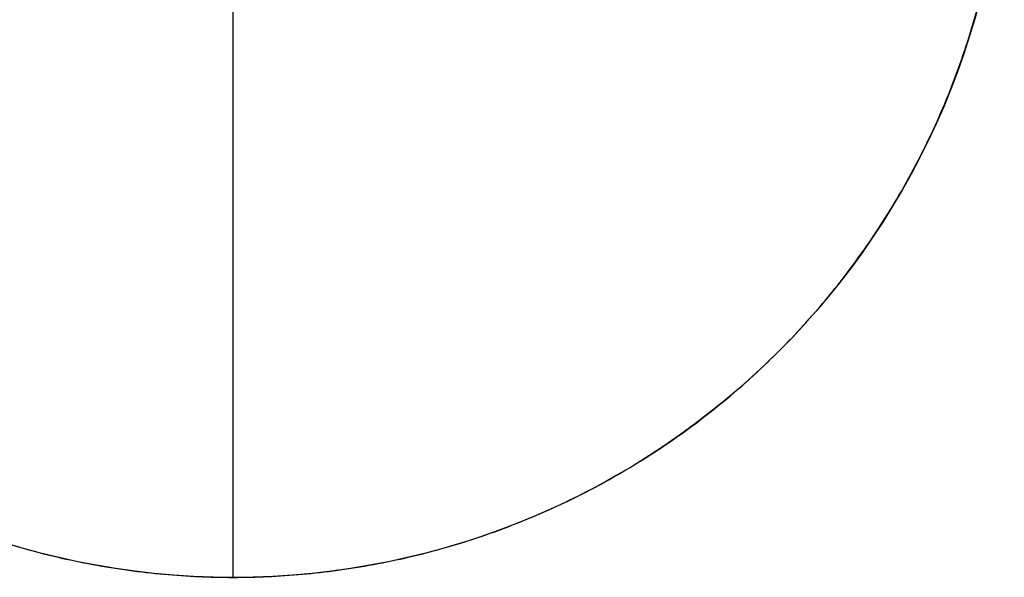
# Model space of a CAD drawing. Header units: millimetres. Extents: x 15 to 1318, y 640 to 671.
# Tile 2 of 256: x 21.79 to 34.24, y 646.41 to 653.46. Entities that reach past the tile are written whole.
import ezdxf

# ---------------------------------------------------------------- set-up
doc = ezdxf.new("R2010")
doc.units = ezdxf.units.MM
doc.layers.add('Layer 01', color=7, linetype='Continuous')

msp = doc.modelspace()

# ---------------------------------------------------------------- linework, layer by layer
at = {"layer": 'Layer 01'}
for p, q in [((24.494, 646.405, 1094.831), (24.494, 665.905, 1094.831)), ((24.494, 646.405, 1092.831), (24.494, 665.905, 1092.831))]:
    msp.add_line(p, q, dxfattribs=at)
msp.add_circle((24.494, 656.155, 1094.831), 9.75, dxfattribs=at)
for points in [[(34.244, 656.155, 1094.831), (34.244, 646.405, 1094.831), (24.494, 646.405, 1094.831), (14.744, 646.405, 1094.831), (14.744, 656.155, 1094.831), (14.744, 665.905, 1094.831), (24.494, 665.905, 1094.831), (34.244, 665.905, 1094.831), (34.244, 656.155, 1094.831)], [(34.244, 656.155, 1092.831), (34.244, 646.405, 1092.831), (24.494, 646.405, 1092.831), (14.744, 646.405, 1092.831), (14.744, 656.155, 1092.831), (14.744, 665.905, 1092.831), (24.494, 665.905, 1092.831), (34.244, 665.905, 1092.831), (34.244, 656.155, 1092.831)], [(34.244, 656.155, 1093.831), (34.244, 646.405, 1093.831), (24.494, 646.405, 1093.831), (14.744, 646.405, 1093.831), (14.744, 656.155, 1093.831), (14.744, 665.905, 1093.831), (24.494, 665.905, 1093.831), (34.244, 665.905, 1093.831), (34.244, 656.155, 1093.831)]]:
    msp.add_rational_spline(points, [1, 0.707106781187, 1, 0.707106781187, 1, 0.707106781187, 1, 0.707106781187, 1], degree=2, knots=[-61.261057, -61.261057, -61.261057, -45.945793, -45.945793, -30.630528, -30.630528, -15.315264, -15.315264, 0, 0, 0], dxfattribs=at)
msp.add_open_spline([(24.494, 646.405, 1094.831), (24.494, 646.405, 1092.831)], degree=1, dxfattribs=at)

doc.saveas('drawing.dxf')
